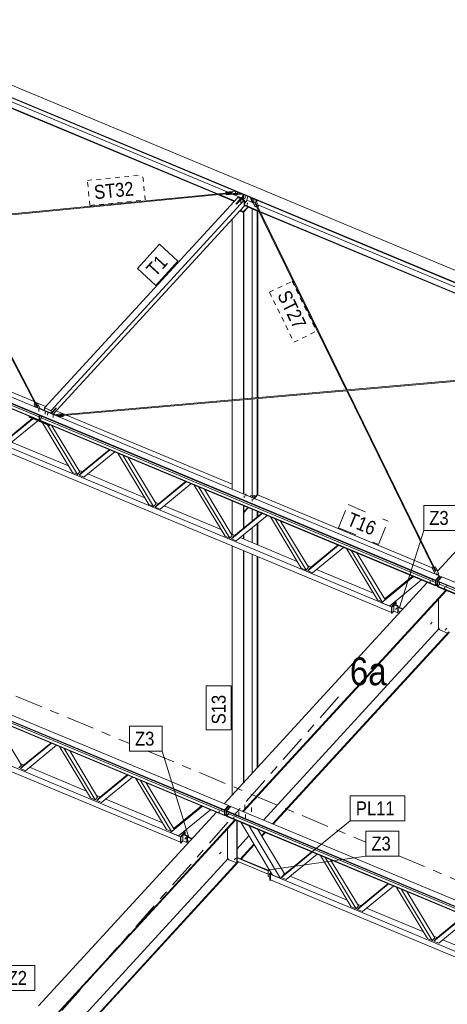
# Model space of a CAD drawing. Header units: millimetres. Extents: x -698 to 216, y -34 to 576.
# Tile 49 of 88: x -307 to -261, y 377 to 483. Entities that reach past the tile are written whole.
import ezdxf

# ---------------------------------------------------------------- set-up
doc = ezdxf.new("R2010")
doc.units = ezdxf.units.MM
for name, pattern in [('XKITLINE00', [0]), ('XKITLINE02', [4, 2, -2]), ('XKITLINE03', [6, 3, -1, 1, -1]), ('XKITLINE04', [3, 0.5, -0.5, 0.5, -0.5, 0.5, -0.5])]:
    doc.linetypes.add(name, pattern=pattern)
for name, color, linetype, lineweight in [('Element', 2, 'Continuous', 0), ('Spoina', 1, 'Continuous', 0), ('Znak elementu', 2, 'Continuous', 0), ('Śruba', 3, 'Continuous', 0)]:
    doc.layers.add(name, color=color, linetype=linetype, lineweight=lineweight)
doc.styles.add('ARIAL', font='ARIAL.TTF')

msp = doc.modelspace()

# ---------------------------------------------------------------- hatches: boundary and pattern name
at = {"layer": 'Śruba'}
for points in [[(-283.3, 464.24), (-283.31, 464.24), (-283.32, 464.25), (-283.33, 464.25), (-283.34, 464.26), (-283.34, 464.26), (-283.35, 464.27), (-283.35, 464.28), (-283.35, 464.29), (-283.34, 464.29), (-283.34, 464.3), (-283.33, 464.31), (-283.32, 464.31), (-283.31, 464.31), (-283.3, 464.32), (-283.29, 464.32), (-283.28, 464.32), (-283.27, 464.31), (-283.26, 464.31), (-283.25, 464.3), (-283.24, 464.3), (-283.24, 464.29), (-283.23, 464.28), (-283.23, 464.28), (-283.23, 464.27), (-283.24, 464.26), (-283.24, 464.26), (-283.25, 464.25), (-283.26, 464.25), (-283.27, 464.24), (-283.28, 464.24), (-283.29, 464.24)], [(-282.35, 463.38), (-282.35, 463.39), (-282.34, 463.4), (-282.34, 463.4), (-282.33, 463.41), (-282.33, 463.41), (-282.32, 463.41), (-282.32, 463.41), (-282.31, 463.41), (-282.31, 463.41), (-282.31, 463.4), (-282.31, 463.39), (-282.31, 463.38), (-282.31, 463.37), (-282.31, 463.36), (-282.32, 463.35), (-282.32, 463.34), (-282.33, 463.33), (-282.33, 463.32), (-282.34, 463.32), (-282.35, 463.31), (-282.35, 463.31), (-282.36, 463.3), (-282.36, 463.31), (-282.36, 463.31), (-282.37, 463.31), (-282.37, 463.32), (-282.37, 463.33), (-282.37, 463.34), (-282.37, 463.35), (-282.36, 463.36), (-282.36, 463.37)], [(-282.35, 463.63), (-282.34, 463.64), (-282.34, 463.64), (-282.33, 463.65), (-282.33, 463.66), (-282.32, 463.66), (-282.32, 463.66), (-282.31, 463.66), (-282.31, 463.66), (-282.3, 463.65), (-282.3, 463.65), (-282.3, 463.64), (-282.3, 463.63), (-282.31, 463.62), (-282.31, 463.61), (-282.31, 463.6), (-282.32, 463.59), (-282.32, 463.58), (-282.33, 463.57), (-282.33, 463.56), (-282.34, 463.56), (-282.35, 463.55), (-282.35, 463.55), (-282.36, 463.55), (-282.36, 463.56), (-282.36, 463.56), (-282.36, 463.57), (-282.36, 463.57), (-282.36, 463.58), (-282.36, 463.59), (-282.36, 463.6), (-282.35, 463.62)], [(-281.35, 463.42), (-281.36, 463.43), (-281.37, 463.43), (-281.38, 463.44), (-281.39, 463.44), (-281.39, 463.45), (-281.39, 463.46), (-281.4, 463.46), (-281.39, 463.47), (-281.39, 463.48), (-281.39, 463.49), (-281.38, 463.49), (-281.37, 463.5), (-281.36, 463.5), (-281.35, 463.5), (-281.34, 463.5), (-281.32, 463.5), (-281.31, 463.5), (-281.3, 463.49), (-281.3, 463.49), (-281.29, 463.48), (-281.28, 463.48), (-281.28, 463.47), (-281.28, 463.46), (-281.28, 463.45), (-281.28, 463.45), (-281.29, 463.44), (-281.3, 463.43), (-281.31, 463.43), (-281.32, 463.43), (-281.33, 463.42), (-281.34, 463.42)], [(-282.04, 463.02), (-282.05, 463.02), (-282.06, 463.02), (-282.06, 463.02), (-282.07, 463.03), (-282.08, 463.03), (-282.08, 463.03), (-282.09, 463.04), (-282.09, 463.04), (-282.1, 463.04), (-282.1, 463.05), (-282.1, 463.05), (-282.11, 463.06), (-282.11, 463.06), (-282.11, 463.07), (-282.11, 463.07), (-282.11, 463.08), (-282.11, 463.08), (-282.11, 463.09), (-282.1, 463.09), (-282.1, 463.09), (-282.1, 463.1), (-282.09, 463.1), (-282.09, 463.11), (-282.08, 463.11), (-282.07, 463.11), (-282.07, 463.11), (-282.06, 463.12), (-282.05, 463.12), (-282.05, 463.12), (-282.04, 463.12), (-282.03, 463.12), (-282.03, 463.12), (-282.02, 463.12), (-282.01, 463.12), (-282, 463.12), (-282, 463.11), (-281.99, 463.11), (-281.99, 463.11), (-281.98, 463.1), (-281.97, 463.1), (-281.97, 463.1), (-281.97, 463.09), (-281.96, 463.09), (-281.96, 463.08), (-281.96, 463.08), (-281.96, 463.07), (-281.96, 463.07), (-281.96, 463.06), (-281.96, 463.06), (-281.96, 463.05), (-281.96, 463.05), (-281.97, 463.04), (-281.97, 463.04), (-281.98, 463.04), (-281.98, 463.03), (-281.99, 463.03), (-281.99, 463.03), (-282, 463.02), (-282.01, 463.02), (-282.01, 463.02), (-282.02, 463.02), (-282.03, 463.02), (-282.03, 463.02)], [(-281.35, 431.34), (-281.36, 431.34), (-281.37, 431.35), (-281.38, 431.35), (-281.39, 431.36), (-281.39, 431.37), (-281.4, 431.37), (-281.4, 431.38), (-281.4, 431.39), (-281.39, 431.4), (-281.39, 431.4), (-281.38, 431.41), (-281.37, 431.42), (-281.36, 431.42), (-281.35, 431.42), (-281.34, 431.42), (-281.33, 431.42), (-281.32, 431.42), (-281.31, 431.42), (-281.3, 431.41), (-281.29, 431.4), (-281.28, 431.4), (-281.28, 431.39), (-281.28, 431.38), (-281.28, 431.37), (-281.28, 431.37), (-281.29, 431.36), (-281.3, 431.35), (-281.31, 431.35), (-281.32, 431.34), (-281.33, 431.34), (-281.34, 431.34)], [(-261.65, 423.21), (-261.67, 423.21), (-261.68, 423.22), (-261.68, 423.22), (-261.69, 423.23), (-261.7, 423.24), (-261.7, 423.24), (-261.7, 423.25), (-261.7, 423.26), (-261.7, 423.27), (-261.69, 423.27), (-261.68, 423.28), (-261.67, 423.28), (-261.66, 423.29), (-261.65, 423.29), (-261.64, 423.29), (-261.63, 423.29), (-261.62, 423.28), (-261.61, 423.28), (-261.6, 423.28), (-261.59, 423.27), (-261.59, 423.26), (-261.58, 423.26), (-261.58, 423.25), (-261.59, 423.24), (-261.59, 423.23), (-261.59, 423.23), (-261.6, 423.22), (-261.61, 423.22), (-261.62, 423.21), (-261.63, 423.21), (-261.64, 423.21)], [(-262.37, 422.3), (-262.38, 422.3), (-262.39, 422.3), (-262.4, 422.31), (-262.41, 422.31), (-262.42, 422.32), (-262.42, 422.33), (-262.42, 422.34), (-262.42, 422.34), (-262.41, 422.35), (-262.41, 422.36), (-262.4, 422.36), (-262.39, 422.37), (-262.38, 422.37), (-262.37, 422.37), (-262.36, 422.37), (-262.35, 422.37), (-262.34, 422.37), (-262.33, 422.37), (-262.32, 422.36), (-262.31, 422.36), (-262.31, 422.35), (-262.3, 422.34), (-262.3, 422.33), (-262.3, 422.33), (-262.31, 422.32), (-262.31, 422.31), (-262.32, 422.31), (-262.33, 422.3), (-262.34, 422.3), (-262.35, 422.3), (-262.36, 422.3)], [(-260.81, 421.64), (-260.82, 421.64), (-260.83, 421.65), (-260.84, 421.65), (-260.84, 421.66), (-260.85, 421.67), (-260.85, 421.67), (-260.85, 421.68), (-260.85, 421.69), (-260.85, 421.7), (-260.84, 421.7), (-260.83, 421.71), (-260.83, 421.71), (-260.82, 421.72), (-260.8, 421.72), (-260.79, 421.72), (-260.78, 421.72), (-260.77, 421.72), (-260.76, 421.71), (-260.75, 421.71), (-260.75, 421.7), (-260.74, 421.69), (-260.74, 421.69), (-260.74, 421.68), (-260.74, 421.67), (-260.74, 421.66), (-260.75, 421.66), (-260.75, 421.65), (-260.76, 421.65), (-260.77, 421.64), (-260.78, 421.64), (-260.79, 421.64)], [(-266, 419.43), (-265.99, 419.42), (-265.98, 419.41), (-265.98, 419.4), (-265.98, 419.39), (-265.98, 419.39), (-265.98, 419.38), (-265.98, 419.37), (-265.99, 419.37), (-266, 419.36), (-266, 419.36), (-266.01, 419.36), (-266.02, 419.37), (-266.03, 419.37), (-266.04, 419.38), (-266.05, 419.38), (-266.06, 419.39), (-266.07, 419.4), (-266.07, 419.41), (-266.08, 419.42), (-266.08, 419.43), (-266.08, 419.44), (-266.08, 419.44), (-266.07, 419.45), (-266.07, 419.45), (-266.06, 419.46), (-266.05, 419.46), (-266.04, 419.46), (-266.03, 419.45), (-266.02, 419.45), (-266.01, 419.44), (-266, 419.44)], [(-260.67, 417.2), (-260.66, 417.19), (-260.66, 417.18), (-260.65, 417.17), (-260.65, 417.17), (-260.65, 417.16), (-260.65, 417.15), (-260.66, 417.14), (-260.66, 417.14), (-260.67, 417.14), (-260.68, 417.13), (-260.69, 417.14), (-260.7, 417.14), (-260.71, 417.14), (-260.72, 417.15), (-260.73, 417.15), (-260.73, 417.16), (-260.74, 417.17), (-260.75, 417.18), (-260.75, 417.19), (-260.75, 417.2), (-260.75, 417.21), (-260.75, 417.21), (-260.75, 417.22), (-260.74, 417.23), (-260.73, 417.23), (-260.73, 417.23), (-260.72, 417.23), (-260.71, 417.23), (-260.7, 417.22), (-260.69, 417.22), (-260.68, 417.21)], [(-285.07, 397.55), (-285.08, 397.55), (-285.09, 397.56), (-285.1, 397.56), (-285.11, 397.57), (-285.11, 397.58), (-285.11, 397.58), (-285.12, 397.59), (-285.11, 397.6), (-285.11, 397.61), (-285.11, 397.61), (-285.1, 397.62), (-285.09, 397.62), (-285.08, 397.63), (-285.07, 397.63), (-285.06, 397.63), (-285.05, 397.63), (-285.03, 397.63), (-285.02, 397.62), (-285.02, 397.62), (-285.01, 397.61), (-285, 397.6), (-285, 397.6), (-285, 397.59), (-285, 397.58), (-285, 397.57), (-285.01, 397.57), (-285.02, 397.56), (-285.03, 397.56), (-285.04, 397.55), (-285.05, 397.55), (-285.06, 397.55)], [(-283.5, 396.9), (-283.51, 396.9), (-283.52, 396.9), (-283.53, 396.91), (-283.54, 396.92), (-283.54, 396.92), (-283.55, 396.93), (-283.55, 396.94), (-283.55, 396.94), (-283.54, 396.95), (-283.54, 396.96), (-283.53, 396.96), (-283.52, 396.97), (-283.51, 396.97), (-283.5, 396.97), (-283.49, 396.97), (-283.48, 396.97), (-283.47, 396.97), (-283.46, 396.97), (-283.45, 396.96), (-283.44, 396.96), (-283.44, 396.95), (-283.43, 396.94), (-283.43, 396.93), (-283.43, 396.93), (-283.44, 396.92), (-283.44, 396.91), (-283.45, 396.91), (-283.46, 396.9), (-283.47, 396.9), (-283.48, 396.9), (-283.49, 396.9)], [(-288.69, 394.69), (-288.69, 394.68), (-288.68, 394.67), (-288.68, 394.66), (-288.67, 394.65), (-288.67, 394.64), (-288.68, 394.63), (-288.68, 394.63), (-288.69, 394.62), (-288.69, 394.62), (-288.7, 394.62), (-288.71, 394.62), (-288.72, 394.62), (-288.73, 394.63), (-288.74, 394.63), (-288.75, 394.64), (-288.76, 394.65), (-288.76, 394.66), (-288.77, 394.67), (-288.77, 394.67), (-288.77, 394.68), (-288.77, 394.69), (-288.77, 394.7), (-288.77, 394.7), (-288.76, 394.71), (-288.76, 394.71), (-288.75, 394.71), (-288.74, 394.71), (-288.73, 394.71), (-288.72, 394.71), (-288.71, 394.7), (-288.7, 394.69)], [(-283.37, 392.46), (-283.36, 392.45), (-283.35, 392.44), (-283.35, 392.43), (-283.35, 392.42), (-283.35, 392.41), (-283.35, 392.41), (-283.35, 392.4), (-283.36, 392.39), (-283.37, 392.39), (-283.38, 392.39), (-283.38, 392.39), (-283.39, 392.39), (-283.4, 392.4), (-283.41, 392.4), (-283.42, 392.41), (-283.43, 392.42), (-283.44, 392.43), (-283.44, 392.44), (-283.45, 392.45), (-283.45, 392.45), (-283.45, 392.46), (-283.45, 392.47), (-283.44, 392.48), (-283.44, 392.48), (-283.43, 392.48), (-283.42, 392.48), (-283.41, 392.48), (-283.4, 392.48), (-283.39, 392.48), (-283.38, 392.47), (-283.37, 392.46)], [(-279.6, 390.89), (-279.6, 390.88), (-279.59, 390.87), (-279.59, 390.86), (-279.59, 390.85), (-279.59, 390.84), (-279.59, 390.84), (-279.59, 390.83), (-279.6, 390.83), (-279.6, 390.82), (-279.61, 390.82), (-279.62, 390.82), (-279.63, 390.83), (-279.64, 390.83), (-279.65, 390.84), (-279.66, 390.84), (-279.67, 390.85), (-279.67, 390.86), (-279.68, 390.87), (-279.68, 390.88), (-279.68, 390.89), (-279.68, 390.9), (-279.68, 390.9), (-279.68, 390.91), (-279.67, 390.91), (-279.67, 390.92), (-279.66, 390.92), (-279.65, 390.92), (-279.64, 390.91), (-279.63, 390.91), (-279.62, 390.9), (-279.61, 390.9)]]:
    msp.add_hatch(color=256, dxfattribs=at).paths.add_polyline_path(points, flags=17)

# ---------------------------------------------------------------- linework, layer by layer
at = {"layer": 'Element', "linetype": 'XKITLINE00', "lineweight": 0}
for p, q in [((-324.31, 482.87), (-239.08, 447.26)), ((-325.18, 481.92), (-239.94, 446.32)), ((-325.18, 481.86), (-239.94, 446.26)), ((-324.26, 480.41), (-285.23, 464.11)), ((-324.26, 480.35), (-285.35, 464.1)), ((-323.84, 480.87), (-284.19, 464.31)), ((-315.02, 461.21), (-283.67, 464.26)), ((-314.97, 461.12), (-284.31, 464.1)), ((-303.85, 441.06), (-283.07, 463.72)), ((-303.13, 440.77), (-282.36, 463.42)), ((-285.15, 464.02), (-283.45, 463.3)), ((-285.03, 464.03), (-283.41, 463.35)), ((-284.35, 464.29), (-283.35, 464.39)), ((-284.35, 464.23), (-284.35, 464.29)), ((-284.33, 464.21), (-284.35, 464.29)), ((-284.34, 464.2), (-284.35, 464.23)), ((-283.67, 464.28), (-284.33, 464.21)), ((-284.33, 464.2), (-284.33, 464.21)), ((-284.31, 464.15), (-283.65, 464.21)), ((-284.31, 464.08), (-284.31, 464.15)), ((-284.29, 464.06), (-284.31, 464.15)), ((-284.29, 464), (-284.31, 464.08)), ((-283.18, 464.17), (-284.29, 464.06)), ((-283.18, 464.11), (-284.29, 464)), ((-284.29, 464), (-284.29, 464.06)), ((-283.67, 464.26), (-283.67, 464.28)), ((-283.66, 464.26), (-283.67, 464.28)), ((-283.66, 464.25), (-283.67, 464.26)), ((-283.65, 464.21), (-283.66, 464.25)), ((-283.65, 464.21), (-283.66, 464.23)), ((-283.65, 464.21), (-283.65, 464.21)), ((-283.61, 464.07), (-283.47, 464.01)), ((-283.49, 464.38), (-283.44, 464.43)), ((-283.46, 464), (-283.48, 464.08)), ((-283.46, 464.06), (-283.47, 464.08)), ((-283.46, 464.06), (-282.73, 464.13)), ((-282.61, 464.08), (-283.46, 464)), ((-283.46, 464), (-283.46, 464.06)), ((-283.45, 464), (-282.67, 463.67)), ((-283.27, 463.02), (-282.52, 463.83)), ((-282.76, 463.59), (-283.27, 463.02)), ((-283.19, 462.99), (-282.67, 463.55)), ((-283.11, 464.23), (-283.18, 464.17)), ((-283.18, 464.11), (-283.11, 464.17)), ((-283.18, 464.11), (-283.18, 464.17)), ((-283.13, 464.3), (-283.11, 464.23)), ((-283.11, 464.17), (-283.11, 464.23)), ((-283.05, 463.74), (-283.07, 463.72)), ((-282.76, 463.59), (-283.07, 463.72)), ((-282.76, 463.59), (-283.07, 463.72)), ((-282.74, 463.61), (-283.05, 463.74)), ((-282.74, 463.61), (-282.76, 463.59)), ((-282.76, 463.57), (-282.76, 463.59)), ((-282.76, 463.57), (-282.76, 463.59)), ((-282.74, 463.59), (-282.74, 463.61)), ((-282.65, 463.57), (-282.67, 463.55)), ((-282.67, 463.55), (-282.36, 463.42)), ((-282.67, 463.55), (-282.36, 463.42)), ((-282.34, 463.44), (-282.65, 463.57)), ((-282.64, 463.57), (-282.52, 463.7)), ((-282.53, 463.52), (-282.52, 464.04)), ((-282.44, 463.48), (-282.43, 464)), ((-282.36, 463.42), (-282.37, 462.8)), ((-282.36, 463.42), (-282.37, 462.8)), ((-282.34, 463.44), (-282.36, 463.42)), ((-282.35, 462.82), (-282.34, 463.44)), ((-282.12, 463.31), (-282.04, 463.53)), ((-282.08, 463.43), (-281.48, 463.17)), ((-282.04, 463.53), (-282.03, 463.84)), ((-281.74, 463.72), (-281.47, 463.16)), ((-281.47, 463.23), (-281.7, 463.7)), ((-281.53, 463.48), (-281.48, 463.55)), ((-281.53, 463.42), (-281.53, 463.48)), ((-281.18, 462.76), (-281.53, 463.48)), ((-281.53, 463.42), (-281.18, 462.7)), ((-281.48, 463.55), (-281.39, 463.57)), ((-281.16, 463.47), (-280.84, 462.83)), ((-281.08, 463.31), (-280.99, 463.4)), ((-281.06, 463.27), (-280.95, 463.39)), ((-282.37, 462.8), (-302.93, 440.39)), ((-283.27, 463.02), (-283.19, 462.99)), ((-282.79, 462.34), (-282.43, 462.2)), ((-281.93, 462.67), (-282.44, 462.12)), ((-281.98, 462.69), (-282.43, 462.2)), ((-282.37, 462.8), (-282.35, 462.82)), ((-282.35, 463.07), (-282.12, 463.31)), ((-282.35, 462.91), (-280.82, 462.27)), ((-282.35, 462.85), (-280.78, 462.19)), ((-281.53, 442.11), (-281.53, 462.5)), ((-281.47, 463.16), (-281.47, 463.23)), ((-281.47, 463.23), (-281.44, 463.23)), ((-281.47, 463.16), (-281.41, 463.18)), ((-281.46, 463.17), (-281.39, 463.14)), ((-281.27, 463.21), (-281.24, 463.22)), ((-281.27, 463.21), (-281.06, 462.79)), ((-281.25, 463.21), (-281.26, 463.2)), ((-281.22, 463.23), (-281.25, 463.21)), ((-281.19, 463.23), (-281.22, 463.23)), ((-281.2, 463.23), (-281.17, 463.23)), ((-281.17, 463.2), (-281.19, 463.23)), ((-281.06, 462.79), (-281.18, 462.76)), ((-281.18, 462.7), (-281.18, 462.76)), ((-281.18, 462.7), (-281.06, 462.73)), ((-281.17, 463.2), (-281.17, 463.23)), ((-280.96, 462.81), (-281.17, 463.23)), ((-271.28, 443), (-281.17, 463.2)), ((-281.08, 463.3), (-281.08, 463.31)), ((-281.08, 463.31), (-281.08, 463.31)), ((-281.06, 462.73), (-281.06, 462.79)), ((-271.38, 442.99), (-281.06, 462.76)), ((-280.84, 462.83), (-280.96, 462.81)), ((-280.96, 462.78), (-280.96, 462.81)), ((-280.95, 462.75), (-280.85, 462.77)), ((-280.89, 462.93), (-240.95, 446.24)), ((-280.85, 462.77), (-280.84, 462.83)), ((-283.67, 441.92), (-283.67, 461.38)), ((-282.86, 462.27), (-282.46, 462.1)), ((-282.44, 462.12), (-282.84, 462.29)), ((-282.46, 462.1), (-282.4, 462.16)), ((-282.46, 442.03), (-282.46, 462.1)), ((-282.43, 462.2), (-282.44, 462.12)), ((-282.4, 442.03), (-282.4, 462.16)), ((-280.96, 442.16), (-280.96, 462.26)), ((-280.9, 442.16), (-280.9, 462.24)), ((-280.69, 462.21), (-241.18, 445.71)), ((-280.65, 462.14), (-241.3, 445.7)), ((-304.88, 441.52), (-315.08, 461.12)), ((-304.57, 441.12), (-314.98, 461.13)), ((-347.02, 458.11), (-261.79, 422.5)), ((-346.59, 458.58), (-261.36, 422.97)), ((-261.8, 421.96), (-347.04, 457.56)), ((-261.8, 421.91), (-347.04, 457.51)), ((-347.02, 458.06), (-261.79, 422.45)), ((-346.83, 457.78), (-304.44, 440.08)), ((-342.33, 450.68), (-266.53, 419.02)), ((-341.24, 450.84), (-266.53, 419.63)), ((-323.28, 449.38), (-304.99, 441.74)), ((-271.28, 443), (-241.52, 445.58)), ((-271.23, 442.9), (-242.17, 445.43)), ((-261.57, 423.47), (-241.47, 445.39)), ((-302.56, 440.28), (-271.35, 442.99)), ((-301.88, 440.24), (-271.33, 442.89)), ((-262.03, 423.9), (-271.34, 442.91)), ((-261.73, 423.5), (-271.24, 442.92)), ((-304.99, 441.44), (-304.98, 441.5)), ((-304.82, 441.13), (-304.99, 441.44)), ((-304.98, 441.5), (-304.87, 441.53)), ((-304.78, 441.11), (-304.98, 441.5)), ((-304.87, 441.53), (-304.65, 441.1)), ((-304.86, 441.68), (-303.72, 441.2)), ((-304.77, 441.55), (-304.65, 441.58)), ((-304.77, 441.52), (-304.77, 441.55)), ((-304.55, 441.13), (-304.77, 441.55)), ((-304.65, 441.58), (-304.31, 440.92)), ((-304.65, 441.1), (-304.55, 441.13)), ((-304.62, 441.11), (-304.6, 441.12)), ((-304.6, 441.12), (-304.58, 441.12)), ((-283.67, 432.29), (-283.67, 441.82)), ((-282.46, 431.79), (-282.46, 441.93)), ((-282.4, 431.76), (-282.4, 441.93)), ((-281.53, 431.62), (-281.53, 442.01)), ((-280.96, 431.7), (-280.96, 442.06)), ((-280.9, 431.67), (-280.9, 442.06)), ((-305.49, 440.16), (-305.51, 440.13)), ((-305.51, 440.13), (-303.37, 439.24)), ((-305.51, 440.13), (-305.51, 440.06)), ((-305.51, 440.06), (-303.37, 439.16)), ((-304.44, 439.78), (-304.43, 440.27)), ((-304.38, 440.24), (-304.39, 439.75)), ((-302.84, 440.35), (-304.34, 440.98)), ((-304.34, 440.98), (-304.34, 440.98)), ((-304.27, 439.88), (-304.18, 440.1)), ((-304.18, 440.1), (-304.18, 440.16)), ((-303.87, 440.78), (-303.86, 441.05)), ((-303.86, 441.05), (-303.85, 441.06)), ((-303.86, 441.05), (-303.15, 440.75)), ((-303.85, 441.06), (-303.13, 440.77)), ((-303.13, 440.77), (-303.85, 441.06)), ((-303.16, 440.49), (-303.15, 440.75)), ((-303.15, 440.75), (-303.13, 440.77)), ((-303.15, 440.48), (-303.14, 440.49)), ((-302.62, 441.06), (-303.14, 440.49)), ((-303.14, 440.49), (-303.13, 440.77)), ((-303.14, 440.49), (-303.13, 440.77)), ((-302.64, 440.99), (-303.12, 440.47)), ((-303.1, 440.46), (-302.62, 440.99)), ((-302.95, 440.35), (-301.92, 440.43)), ((-302.64, 441.04), (-302.64, 440.99)), ((-302.64, 440.99), (-302.62, 440.99)), ((-302.62, 440.99), (-302.62, 441.06)), ((-302.61, 440.74), (-301.69, 440.36)), ((-301.9, 440.35), (-302.56, 440.29)), ((-302.56, 440.29), (-302.55, 440.23)), ((-302.56, 440.27), (-302.55, 440.27)), ((-302.55, 440.23), (-301.89, 440.29)), ((-302.55, 440.27), (-302.55, 440.25)), ((-301.87, 440.2), (-302.48, 440.15)), ((-302.35, 440.1), (-301.87, 440.14)), ((-301.92, 440.43), (-301.9, 440.35)), ((-301.9, 440.34), (-301.9, 440.35)), ((-301.89, 440.29), (-301.87, 440.2)), ((-301.87, 440.14), (-301.87, 440.2)), ((-301.49, 440.27), (-283.67, 432.83)), ((-308.35, 437.23), (-305.11, 439.89)), ((-308.09, 437.52), (-305.18, 439.92)), ((-304.59, 439.67), (-307.83, 437.01)), ((-304.44, 439.78), (-304.39, 439.75)), ((-304.39, 439.75), (-304.27, 439.88)), ((-304.23, 439.99), (-261.79, 422.26)), ((-300.84, 434.09), (-304.07, 439.46)), ((-300.32, 433.87), (-303.55, 439.24)), ((-303.37, 439.24), (-303.35, 439.26)), ((-303.37, 439.16), (-303.37, 439.24)), ((-303.37, 439.16), (-303.3, 439.24)), ((-303.06, 439.14), (-300.06, 434.17)), ((-307.4, 437.37), (-301.27, 434.81)), ((-300.15, 433.8), (-296.82, 436.54)), ((-299.89, 434.1), (-296.89, 436.56)), ((-296.3, 436.32), (-299.63, 433.59)), ((-292.63, 430.66), (-295.96, 436.17)), ((-292.12, 430.45), (-295.44, 435.96)), ((-294.85, 435.71), (-291.86, 430.74)), ((-369.29, 433.83), (-284.05, 398.23)), ((-300.32, 433.87), (-300.84, 434.09)), ((-300.06, 434.17), (-300.32, 433.87)), ((-300.17, 434.35), (-299.78, 434.19)), ((-300.15, 433.8), (-299.89, 434.1)), ((-299.63, 433.59), (-300.15, 433.8)), ((-299.19, 433.94), (-293.07, 431.38)), ((-284.5, 397.21), (-369.73, 432.82)), ((-284.5, 397.16), (-369.73, 432.77)), ((-369.72, 433.36), (-284.48, 397.76)), ((-369.72, 433.31), (-284.49, 397.71)), ((-291.94, 430.38), (-288.62, 433.11)), ((-291.68, 430.67), (-288.68, 433.14)), ((-288.1, 432.89), (-291.42, 430.16)), ((-284.43, 427.24), (-287.75, 432.75)), ((-283.91, 427.02), (-287.24, 432.53)), ((-286.65, 432.29), (-283.65, 427.32)), ((-281.74, 431.49), (-281.64, 431.6)), ((-281.64, 431.6), (-281.35, 431.65)), ((-281.35, 431.65), (-281.1, 431.54)), ((-281.3, 431.31), (-280.96, 431.7)), ((-281.28, 431.29), (-280.93, 431.69)), ((-280.93, 431.69), (-281.28, 431.29)), ((-280.96, 431.7), (-280.93, 431.69)), ((-280.93, 431.69), (-262.14, 423.83)), ((-292.12, 430.45), (-292.63, 430.66)), ((-291.86, 430.74), (-292.12, 430.45)), ((-291.96, 430.92), (-291.58, 430.76)), ((-291.94, 430.38), (-291.68, 430.67)), ((-290.99, 430.52), (-284.86, 427.96)), ((-283.67, 427.46), (-283.67, 431.04)), ((-282.46, 428.09), (-282.46, 430.54)), ((-282.4, 428.13), (-282.4, 430.51)), ((-281.56, 431.41), (-281.47, 431.51)), ((-281.47, 431.51), (-281.19, 431.55)), ((-281.19, 431.55), (-281.11, 431.52)), ((-291.42, 430.16), (-291.94, 430.38)), ((-283.74, 426.95), (-280.42, 429.68)), ((-283.48, 427.24), (-280.48, 429.71)), ((-279.9, 429.47), (-283.22, 426.73)), ((-282.4, 429.84), (-281.97, 430.33)), ((-281.93, 430.31), (-282.4, 429.78)), ((-282.4, 429.78), (-282.4, 429.84)), ((-281.53, 428.85), (-281.53, 430.15)), ((-280.96, 429.32), (-280.96, 429.91)), ((-280.9, 429.37), (-280.9, 429.89)), ((-280.96, 426.32), (-280.96, 428.6)), ((-280.9, 426.3), (-280.9, 428.64)), ((-276.23, 423.81), (-279.55, 429.32)), ((-275.71, 423.6), (-279.03, 429.11)), ((-278.45, 428.86), (-275.45, 423.89)), ((-283.76, 427.5), (-283.37, 427.33)), ((-282.46, 426.95), (-282.46, 427.36)), ((-282.4, 426.93), (-282.4, 427.41)), ((-281.53, 426.56), (-281.53, 428.12)), ((-283.91, 427.02), (-284.43, 427.24)), ((-283.65, 427.32), (-283.91, 427.02)), ((-283.74, 426.95), (-283.48, 427.24)), ((-283.22, 426.73), (-283.74, 426.95)), ((-282.79, 427.09), (-276.66, 424.53)), ((-275.28, 423.82), (-272.28, 426.28)), ((-365.02, 425.94), (-289.23, 394.28)), ((-363.94, 426.09), (-289.23, 394.88)), ((-283.67, 399.38), (-283.67, 426.18)), ((-282.46, 400.7), (-282.46, 425.68)), ((-282.4, 400.76), (-282.4, 425.65)), ((-281.53, 401.71), (-281.53, 425.29)), ((-275.54, 423.52), (-272.21, 426.26)), ((-271.7, 426.04), (-275.02, 423.31)), ((-268.03, 420.39), (-271.35, 425.9)), ((-267.51, 420.17), (-270.83, 425.68)), ((-267.25, 420.46), (-270.25, 425.44)), ((-280.96, 402.34), (-280.96, 425.05)), ((-280.9, 402.4), (-280.9, 425.03)), ((-275.71, 423.6), (-276.23, 423.81)), ((-275.45, 423.89), (-275.71, 423.6)), ((-275.56, 424.07), (-275.17, 423.91)), ((-275.54, 423.52), (-275.28, 423.82)), ((-275.02, 423.31), (-275.54, 423.52)), ((-274.59, 423.66), (-268.46, 421.1)), ((-262.14, 423.82), (-262.13, 423.88)), ((-261.82, 423.17), (-262.14, 423.82)), ((-262.13, 423.88), (-262.02, 423.9)), ((-261.78, 423.16), (-262.13, 423.88)), ((-262.02, 423.9), (-261.81, 423.48)), ((-261.92, 423.92), (-261.8, 423.95)), ((-261.92, 423.89), (-261.92, 423.92)), ((-261.71, 423.5), (-261.92, 423.92)), ((-261.84, 423.18), (-261.83, 423.19)), ((-261.81, 423.48), (-261.71, 423.5)), ((-261.8, 423.95), (-261.45, 423.23)), ((-261.78, 423.48), (-261.76, 423.49)), ((-261.78, 423.15), (-261.78, 423.16)), ((-261.68, 423.12), (-261.78, 423.16)), ((-261.76, 423.49), (-261.74, 423.49)), ((-261.5, 423.16), (-261.68, 423.12)), ((-261.68, 423.11), (-261.68, 423.12)), ((-261.65, 423.63), (-261.49, 423.56)), ((-261.61, 423.08), (-261.5, 423.1)), ((-261.45, 423.23), (-261.5, 423.16)), ((-261.5, 423.1), (-261.45, 423.17)), ((-261.5, 423.1), (-261.5, 423.16)), ((-261.45, 423.17), (-261.45, 423.23)), ((-284.54, 398.43), (-262.67, 422.27)), ((-267.6, 420.07), (-264.16, 422.89)), ((-267.16, 420.56), (-264.27, 422.94)), ((-263.3, 422.53), (-266.73, 419.71)), ((-263.3, 422.53), (-264.16, 422.89)), ((-263.3, 422.53), (-263.3, 422.53)), ((-261.8, 421.93), (-261.79, 422.48)), ((-261.36, 422.97), (-261.79, 422.5)), ((-261.79, 422.48), (-261.36, 422.95)), ((-261.79, 422.48), (-261.79, 422.5)), ((-261.79, 422.45), (-261.79, 422.48)), ((-261.73, 422.46), (-261.79, 422.48)), ((-261.74, 421.9), (-261.73, 422.46)), ((-261.6, 422.06), (-261.74, 421.9)), ((-261.3, 422.93), (-261.73, 422.46)), ((-261.6, 421.84), (-261.59, 422.4)), ((-261.59, 422.4), (-261.16, 422.87)), ((-261.59, 422.4), (-261.53, 422.38)), ((-261.55, 421.82), (-261.53, 422.38)), ((-261.34, 422.07), (-261.54, 421.85)), ((-261.53, 422.4), (-261.1, 422.87)), ((-261.53, 422.4), (-176.3, 386.79)), ((-261.53, 422.38), (-261.53, 422.4)), ((-261.53, 422.35), (-261.53, 422.38)), ((-261.53, 422.35), (-176.3, 386.74)), ((-261.36, 422.95), (-261.36, 422.97)), ((-261.36, 422.95), (-261.3, 422.93)), ((-261.34, 422.26), (-261.34, 422.07)), ((-261.34, 422.07), (-218.95, 404.37)), ((-261.31, 422.71), (-261.3, 422.93)), ((-261.16, 422.87), (-261.11, 422.85)), ((-261.1, 422.87), (-175.87, 387.26)), ((-282.54, 397.6), (-260.68, 421.44)), ((-282.48, 397.57), (-260.61, 421.41)), ((-261.8, 421.91), (-261.8, 421.96)), ((-261.74, 421.9), (-261.8, 421.93)), ((-261.79, 421.92), (-261.8, 421.91)), ((-261.6, 421.84), (-261.55, 421.82)), ((-261.54, 421.85), (-261.55, 421.8)), ((-176.31, 386.2), (-261.55, 421.8)), ((-176.31, 386.25), (-261.54, 421.85)), ((-267.51, 420.17), (-268.03, 420.39)), ((-267.6, 420.07), (-267.51, 420.17)), ((-266.73, 419.71), (-267.6, 420.07)), ((-267.36, 420.64), (-267.16, 420.56)), ((-267.25, 420.46), (-267.16, 420.56)), ((-266.53, 419.62), (-266.06, 420.16)), ((-266.49, 419.61), (-266.01, 420.15)), ((-266.23, 419.91), (-266.28, 419.85)), ((-265.8, 419.73), (-266.23, 419.91)), ((-266.19, 420.16), (-266.1, 420.12)), ((-266.01, 420.15), (-266.06, 420.16)), ((-266.01, 419.82), (-266.01, 420.15)), ((-261.46, 420.48), (-261.46, 417.34)), ((-266.49, 419.61), (-266.53, 419.62)), ((-266.53, 418.96), (-266.53, 419.62)), ((-266.53, 418.96), (-266.49, 418.94)), ((-266.49, 418.94), (-266.49, 419.61)), ((-266.49, 418.94), (-266.28, 419.18)), ((-266.28, 419.18), (-266.28, 419.85)), ((-266.28, 419.85), (-265.85, 419.67)), ((-265.85, 419), (-266.28, 419.18)), ((-265.8, 419.73), (-265.85, 419.67)), ((-265.85, 419.67), (-265.85, 419)), ((-265.8, 419.06), (-265.85, 419)), ((-265.8, 419.06), (-265.8, 419.73)), ((-265.8, 419.63), (-265.29, 419.42)), ((-265.8, 419.6), (-265.31, 419.39)), ((-265.8, 419.58), (-265.32, 419.38)), ((-265.8, 419.21), (-265.56, 419.12)), ((-280.3, 396.66), (-261.41, 417.27)), ((-279.33, 396.26), (-260.36, 416.94)), ((-279.26, 396.23), (-260.29, 416.91)), ((-261.46, 417.34), (-261.32, 417.16)), ((-261.32, 417.16), (-260.49, 416.81)), ((-326.84, 415.21), (-284.49, 397.52)), ((-309.35, 407.54), (-306.35, 402.57)), ((-306.44, 402.21), (-303.11, 404.94)), ((-306.18, 402.5), (-303.18, 404.97)), ((-302.59, 404.72), (-305.92, 401.99)), ((-298.92, 399.07), (-302.25, 404.58)), ((-298.41, 398.85), (-301.73, 404.36)), ((-301.15, 404.12), (-298.15, 399.15)), ((-306.35, 402.57), (-306.61, 402.28)), ((-306.46, 402.75), (-306.07, 402.59)), ((-306.44, 402.21), (-306.18, 402.5)), ((-305.92, 401.99), (-306.44, 402.21)), ((-305.49, 402.35), (-299.36, 399.79)), ((-298.23, 398.78), (-294.91, 401.51)), ((-297.97, 399.07), (-294.98, 401.54)), ((-294.39, 401.3), (-297.72, 398.56)), ((-290.72, 395.64), (-294.05, 401.15)), ((-290.2, 395.43), (-293.53, 400.94)), ((-289.95, 395.72), (-292.94, 400.69)), ((-298.41, 398.85), (-298.92, 399.07)), ((-298.15, 399.15), (-298.41, 398.85)), ((-298.26, 399.33), (-297.87, 399.16)), ((-298.23, 398.78), (-297.97, 399.07)), ((-297.72, 398.56), (-298.23, 398.78)), ((-297.28, 398.92), (-291.16, 396.36)), ((-290.29, 395.33), (-286.86, 398.15)), ((-289.86, 395.82), (-286.97, 398.2)), ((-286, 397.79), (-289.43, 394.97)), ((-286, 397.79), (-286.86, 398.15)), ((-286, 397.79), (-286, 397.79)), ((-284.5, 397.18), (-284.49, 397.74)), ((-284.49, 397.74), (-284.05, 398.21)), ((-284.49, 397.74), (-284.48, 397.76)), ((-284.49, 397.71), (-284.49, 397.74)), ((-284.43, 397.72), (-284.49, 397.74)), ((-284.05, 398.23), (-284.48, 397.76)), ((-284.44, 397.16), (-284.43, 397.72)), ((-284, 398.19), (-284.43, 397.72)), ((-284.3, 397.1), (-284.29, 397.66)), ((-284.29, 397.66), (-283.85, 398.13)), ((-284.29, 397.66), (-284.23, 397.63)), ((-284.23, 397.65), (-283.8, 398.12)), ((-284.23, 397.65), (-198.99, 362.05)), ((-284.23, 397.63), (-284.23, 397.65)), ((-284.05, 398.21), (-284.05, 398.23)), ((-284.05, 398.21), (-284, 398.19)), ((-284, 397.97), (-284, 398.19)), ((-283.85, 398.13), (-283.81, 398.11)), ((-283.8, 398.12), (-198.56, 362.52)), ((-304.5, 376.66), (-285.37, 397.53)), ((-302.51, 375.83), (-283.37, 396.69)), ((-302.45, 375.8), (-283.31, 396.67)), ((-284.5, 397.16), (-284.5, 397.21)), ((-284.49, 397.18), (-284.5, 397.16)), ((-284.44, 397.16), (-284.5, 397.18)), ((-284.29, 397.32), (-284.44, 397.16)), ((-284.3, 397.1), (-284.24, 397.07)), ((-284.24, 397.07), (-284.23, 397.63)), ((-284.04, 397.33), (-284.24, 397.11)), ((-199.01, 361.5), (-284.24, 397.11)), ((-284.24, 397.11), (-284.24, 397.06)), ((-199.01, 361.45), (-284.24, 397.06)), ((-284.23, 397.6), (-284.23, 397.63)), ((-284.23, 397.6), (-198.99, 362)), ((-284.03, 397.52), (-284.04, 397.33)), ((-284.04, 397.33), (-241.56, 379.59)), ((-283.18, 392.05), (-283.18, 396.62)), ((-283.13, 392.11), (-283.13, 396.59)), ((-290.2, 395.43), (-290.72, 395.64)), ((-290.05, 395.9), (-289.86, 395.82)), ((-289.95, 395.72), (-289.86, 395.82)), ((-284.16, 395.74), (-284.16, 392.58)), ((-279.31, 390.74), (-282.74, 396.43)), ((-278.45, 390.38), (-281.88, 396.07)), ((-280.91, 395.66), (-278.02, 390.87)), ((-290.29, 395.33), (-290.2, 395.43)), ((-289.43, 394.97), (-290.29, 395.33)), ((-289.23, 394.88), (-288.75, 395.42)), ((-289.18, 394.86), (-289.23, 394.88)), ((-289.23, 394.22), (-289.23, 394.88)), ((-289.18, 394.86), (-288.71, 395.4)), ((-289.18, 394.2), (-289.18, 394.86)), ((-288.92, 395.16), (-288.97, 395.1)), ((-288.97, 394.44), (-288.97, 395.1)), ((-288.97, 395.1), (-288.55, 394.92)), ((-288.49, 394.98), (-288.92, 395.16)), ((-288.89, 395.41), (-288.79, 395.37)), ((-288.71, 395.4), (-288.75, 395.42)), ((-288.71, 395.07), (-288.71, 395.4)), ((-288.49, 394.98), (-288.55, 394.92)), ((-288.55, 394.92), (-288.55, 394.26)), ((-288.49, 394.32), (-288.49, 394.98)), ((-288.49, 394.89), (-287.98, 394.68)), ((-288.49, 394.85), (-288.01, 394.65)), ((-288.49, 394.83), (-288.02, 394.63)), ((-288.49, 394.47), (-288.26, 394.37)), ((-283.13, 393.58), (-281.86, 394.97)), ((-280.5, 394.98), (-280.16, 395.35)), ((-280.46, 394.93), (-280.09, 395.32)), ((-289.23, 394.22), (-289.18, 394.2)), ((-289.18, 394.2), (-288.97, 394.44)), ((-288.55, 394.26), (-288.97, 394.44)), ((-288.49, 394.32), (-288.55, 394.26)), ((-282.77, 392.5), (-281.32, 394.08)), ((-282.71, 392.47), (-281.29, 394.02)), ((-302.37, 372.61), (-284.11, 392.52)), ((-284.16, 392.58), (-284.02, 392.4)), ((-284.02, 392.4), (-283.18, 392.05)), ((-283.13, 392.65), (-279.81, 391.26)), ((-283.13, 392.61), (-279.81, 391.23)), ((-283.13, 392.59), (-279.81, 391.21)), ((-278.36, 390.48), (-275.04, 393.21)), ((-278.1, 390.77), (-275.1, 393.24)), ((-274.52, 393), (-277.84, 390.26)), ((-270.85, 387.34), (-274.17, 392.85)), ((-270.33, 387.12), (-273.66, 392.63)), ((-273.07, 392.39), (-270.07, 387.42)), ((-302.03, 371.5), (-283.05, 392.2)), ((-301.97, 371.47), (-282.99, 392.17)), ((-283.18, 392.05), (-283.13, 392.11)), ((-283.13, 392.23), (-279.81, 390.84)), ((-279.81, 391.28), (-279.76, 391.34)), ((-279.57, 391.18), (-279.81, 391.28)), ((-279.81, 391.28), (-279.81, 390.61)), ((-279.76, 391.34), (-279.64, 391.28)), ((-279.81, 390.61), (-279.6, 390.52)), ((-279.6, 390.86), (-279.47, 391)), ((-279.55, 390.84), (-279.6, 390.86)), ((-279.6, 390.19), (-279.6, 390.86)), ((-279.55, 390.84), (-279.45, 390.96)), ((-279.55, 390.18), (-279.55, 390.84)), ((-279.55, 390.18), (-279.51, 390.22)), ((-279.43, 390.95), (-279.53, 390.83)), ((-279.53, 390.83), (-278.5, 390.4)), ((-279.53, 390.83), (-279.53, 390.23)), ((-279.53, 390.23), (-203.74, 358.57)), ((-278.45, 390.38), (-279.31, 390.74)), ((-278.02, 390.87), (-278.45, 390.38)), ((-278.45, 390.38), (-203.73, 359.17)), ((-278.36, 390.48), (-278.1, 390.77)), ((-277.84, 390.26), (-278.36, 390.48)), ((-278.02, 390.87), (-277.99, 390.86)), ((-277.41, 390.62), (-271.28, 388.06)), ((-279.6, 390.19), (-279.55, 390.18)), ((-270.16, 387.05), (-266.84, 389.79)), ((-269.9, 387.35), (-266.9, 389.81)), ((-266.32, 389.57), (-269.64, 386.84)), ((-262.65, 383.92), (-265.97, 389.42)), ((-262.13, 383.7), (-265.45, 389.21)), ((-264.87, 388.96), (-261.87, 383.99)), ((-270.33, 387.12), (-270.85, 387.34)), ((-270.07, 387.42), (-270.33, 387.12)), ((-270.18, 387.6), (-269.79, 387.44)), ((-270.16, 387.05), (-269.9, 387.35)), ((-269.64, 386.84), (-270.16, 387.05)), ((-269.21, 387.19), (-263.08, 384.63)), ((-261.96, 383.63), (-258.63, 386.36)), ((-261.7, 383.92), (-258.7, 386.39)), ((-258.12, 386.14), (-261.44, 383.41)), ((-262.13, 383.7), (-262.65, 383.92)), ((-261.87, 383.99), (-262.13, 383.7)), ((-261.98, 384.17), (-261.59, 384.01)), ((-261.96, 383.63), (-261.7, 383.92)), ((-261.44, 383.41), (-261.96, 383.63)), ((-261.01, 383.77), (-254.88, 381.21))]:
    msp.add_line(p, q, dxfattribs=at)
at = {"layer": 'Spoina', "linetype": 'XKITLINE03', "lineweight": 0}
for p, q in [((-351.23, 428.52), (-294.72, 404.92)), ((-472.59, 182.64), (-272, 410.19)), ((-292.73, 404.09), (-269.28, 394.29)), ((-265.74, 392.81), (-209.23, 369.21))]:
    msp.add_line(p, q, dxfattribs=at)
at = {"layer": 'Znak elementu', "linetype": 'XKITLINE04', "lineweight": 0}
for p, q in [((-299.25, 465.56), (-293.29, 466.14)), ((-298.98, 462.87), (-299.25, 465.56)), ((-293.03, 463.45), (-293.29, 466.14)), ((-298.98, 462.87), (-293.03, 463.45)), ((-279.65, 453.51), (-277.22, 454.7)), ((-277.22, 454.7), (-274.59, 449.32)), ((-279.65, 453.51), (-277.02, 448.14)), ((-277.02, 448.14), (-274.59, 449.32))]:
    msp.add_line(p, q, dxfattribs=at)
at = {"layer": 'Znak elementu', "linetype": 'XKITLINE00', "lineweight": 0}
for p, q in [((-293.87, 456.08), (-291.49, 458.68)), ((-289.5, 456.86), (-291.49, 458.68)), ((-291.89, 454.25), (-293.87, 456.08)), ((-291.89, 454.25), (-289.5, 456.86)), ((-263.05, 430.56), (-259.52, 430.56)), ((-263.05, 427.86), (-263.05, 430.56)), ((-265.64, 419.55), (-263.05, 427.86)), ((-263.05, 427.86), (-259.52, 427.86)), ((-286.47, 406.38), (-286.47, 411.14)), ((-283.77, 411.14), (-286.47, 411.14)), ((-283.77, 406.38), (-283.77, 411.14)), ((-294.72, 406.79), (-291.19, 406.79)), ((-294.72, 404.09), (-294.72, 406.79)), ((-291.19, 404.09), (-291.19, 406.79)), ((-283.77, 406.38), (-286.47, 406.38)), ((-294.72, 404.09), (-291.19, 404.09)), ((-288.34, 394.81), (-291.19, 404.09)), ((-270.95, 399.28), (-265.07, 399.28)), ((-270.95, 396.58), (-270.95, 399.28)), ((-265.07, 396.58), (-265.07, 399.28)), ((-278.02, 390.86), (-270.95, 396.58)), ((-270.95, 396.58), (-265.07, 396.58)), ((-269.28, 395.49), (-265.74, 395.49)), ((-269.28, 392.79), (-269.28, 395.49)), ((-265.74, 392.79), (-265.74, 395.49)), ((-279.9, 391.29), (-269.28, 392.79)), ((-269.28, 392.79), (-265.74, 392.79)), ((-308.43, 381.02), (-304.9, 381.02)), ((-304.9, 378.32), (-304.9, 381.02)), ((-308.43, 378.32), (-304.9, 378.32))]:
    msp.add_line(p, q, dxfattribs=at)
at = {"layer": 'Znak elementu', "linetype": 'XKITLINE02', "lineweight": 0}
for p, q in [((-272.22, 428.15), (-271.18, 430.65)), ((-271.18, 430.65), (-266.89, 428.85)), ((-267.93, 426.36), (-266.89, 428.85)), ((-272.22, 428.15), (-267.93, 426.36))]:
    msp.add_line(p, q, dxfattribs=at)
at = {"layer": 'Śruba', "linetype": 'XKITLINE00', "lineweight": 0}
for p, q in [((-283.29, 464.34), (-283.29, 464.09)), ((-282.58, 463.71), (-282.26, 463.58)), ((-282.58, 463.46), (-282.26, 463.33)), ((-281.34, 463.52), (-281.34, 463.28)), ((-282.03, 463.14), (-282.04, 462.86)), ((-281.34, 431.44), (-281.34, 431.2)), ((-261.64, 423.31), (-261.65, 423.03)), ((-262.36, 422.22), (-262.36, 422.4)), ((-260.8, 421.56), (-260.79, 421.75)), ((-266.07, 419.36), (-265.92, 419.53)), ((-260.58, 417.32), (-260.76, 417.12)), ((-285.06, 397.47), (-285.06, 397.66)), ((-283.49, 396.82), (-283.49, 397)), ((-288.77, 394.62), (-288.62, 394.79)), ((-283.28, 392.57), (-283.45, 392.38)), ((-279.68, 390.82), (-279.53, 390.99))]:
    msp.add_line(p, q, dxfattribs=at)
at = {"layer": 'Śruba', "linetype": 'XKITLINE02', "lineweight": 0}
for p, q in [((-282.74, 463.44), (-282.75, 463.16)), ((-282.27, 463.96), (-282.28, 463.68)), ((-281.56, 463.66), (-281.56, 463.38)), ((-304.47, 440.93), (-304.48, 440.68)), ((-303.81, 440.38), (-303.8, 440.66)), ((-303.53, 440.26), (-303.52, 440.54)), ((-302.92, 440.28), (-302.93, 440.04)), ((-282.37, 431.6), (-282.37, 431.36)), ((-282.19, 431.8), (-282.19, 431.56)), ((-281.51, 431.25), (-281.51, 431)), ((-262.12, 422.48), (-262.12, 422.67)), ((-260.55, 421.83), (-260.55, 422.01)), ((-262.15, 417.97), (-262.32, 417.78)), ((-284.82, 397.74), (-284.81, 397.92)), ((-282.3, 397.87), (-282.3, 398.31)), ((-281.58, 397.57), (-281.58, 398.01)), ((-283.25, 397.08), (-283.25, 397.27)), ((-282.94, 397.14), (-282.94, 397.57)), ((-282.23, 396.84), (-282.23, 397.27)), ((-284.85, 393.23), (-285.02, 393.03))]:
    msp.add_line(p, q, dxfattribs=at)

# ---------------------------------------------------------------- texts
at = {"layer": 'Spoina', "style": 'ARIAL', "width": 0.85}
msp.add_text('6a', height=3, dxfattribs=at).set_placement((-271, 411.19))
at = {"layer": 'Znak elementu', "style": 'ARIAL', "width": 0.85}
for s, rotation, p in [('ST32', 5.552, (-298.45, 463.53)), ('T1', 47.4696, (-291.92, 455.1)), ('ST27', -63.9077, (-278.85, 453.23)), ('T16', -22.6719, (-271.43, 428.48)), ('S13', 90.0002, (-284.37, 406.98))]:
    msp.add_text(s, height=1.5, rotation=rotation, dxfattribs=at).set_placement(p)
for s, p in [('Z3', (-262.45, 428.46)), ('Z3', (-294.12, 404.69)), ('PL11', (-270.35, 397.18)), ('Z3', (-268.68, 393.39)), ('Z2', (-307.83, 378.92))]:
    msp.add_text(s, height=1.5, dxfattribs=at).set_placement(p)

doc.saveas('drawing.dxf')
